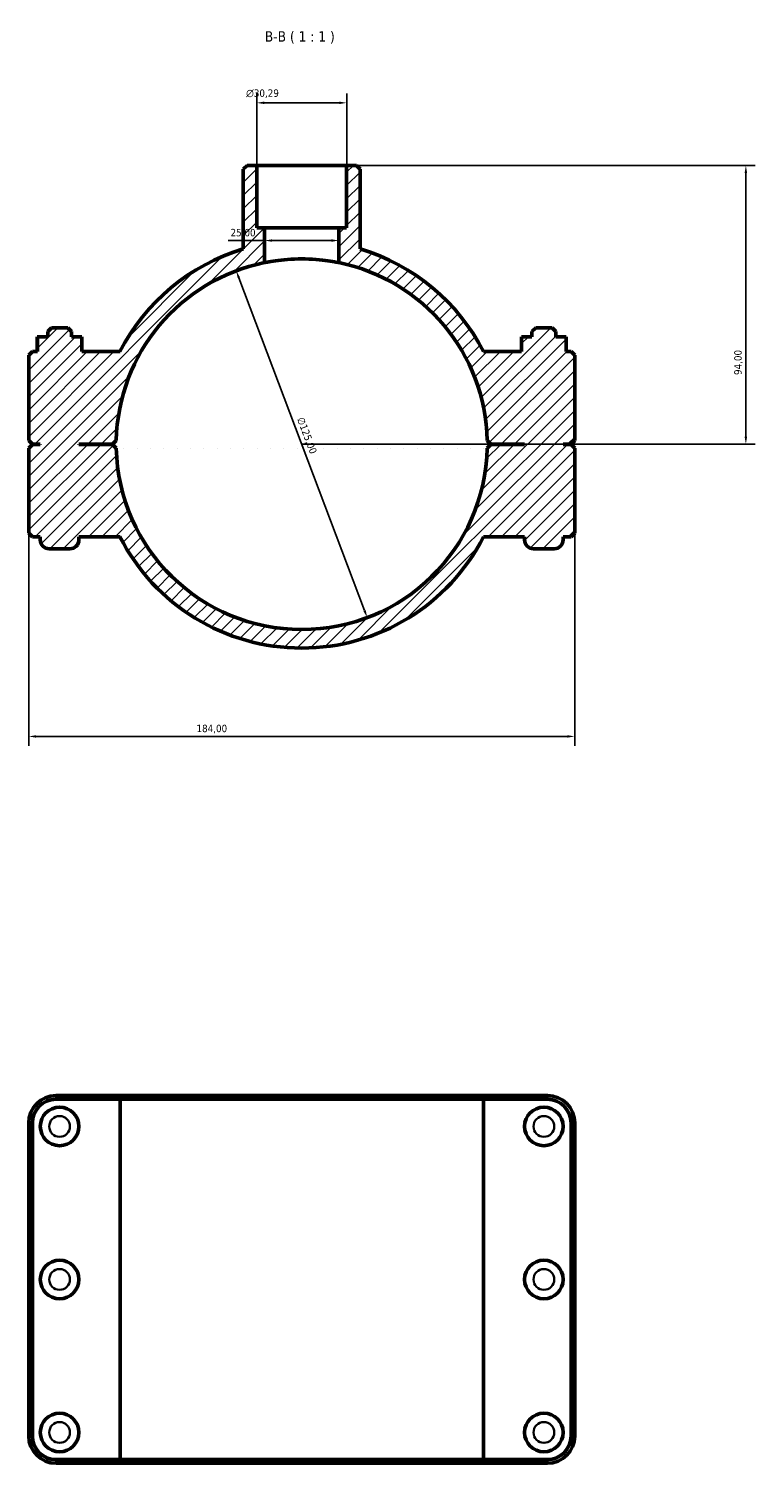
# Model space of a CAD drawing. Header units: millimetres. Extents: x 0 to 1134, y -29 to 1083.
# Tile 4 of 6: x 335 to 579, y 599 to 1083. Entities that reach past the tile are written whole.
import ezdxf

# ---------------------------------------------------------------- set-up
doc = ezdxf.new("R2010")
doc.units = ezdxf.units.MM
for name, color, linetype, lineweight in [('Dimension (ISO)', 7, 'Continuous', 25), ('Hatch (ISO)', 7, 'Continuous', 18), ('Symbol (ISO)', 7, 'Continuous', 25), ('Visible (ISO)', 7, 'Continuous', 50), ('Visible Narrow (ISO)', 7, 'Continuous', 35)]:
    doc.layers.add(name, color=color, linetype=linetype, lineweight=lineweight)
doc.styles.add('Label Text (ISO)', font='tahoma.ttf')
doc.styles.add('Note Text (ISO)', font='tahoma.ttf')
doc.dimstyles.new('Default (ISO)', dxfattribs={"dimtxt": 2.5, "dimasz": 2.5, "dimexe": 3.175, "dimexo": 0, "dimgap": 0.762, "dimtad": 1, "dimrnd": 1e-08, "dimzin": 0, "dimtxsty": 'Note Text (ISO)', "dimcen": 0.09, "dimdle": 10, "dimclrd": 256, "dimclre": 256, "dimclrt": 232, "dimazin": 0, "dimtfac": 1.40208, "dimtmove": 0, "dimatfit": 3, "dimfxl": 1, "dimtolj": 1, "dimtzin": 0, "dimlwd": -1, "dimlwe": -1, "dimarcsym": 0})

# ---------------------------------------------------------------- blocks, each defined once
blk = doc.blocks.new('*D11')
at = {"layer": 'Defpoints', "color": 0, "transparency": 16777216}
for p in [(404.46, 1001.13), (448.6, 884.19)]:
    blk.add_point(p, dxfattribs=at)
at = {"layer": 'Dimension (ISO)', "transparency": 16777216}
blk.add_line((447.72, 886.53), (405.34, 998.79), dxfattribs=at)
blk.add_arc((426.53, 942.66), 62.5, 78.463, 113.5911, dxfattribs=at)
for points in [[(405.73, 998.94), (404.95, 998.65), (404.46, 1001.13)], [(448.11, 886.67), (447.33, 886.38), (448.6, 884.19)]]:
    blk.add_solid(points, dxfattribs=at)
at = {"layer": 'Dimension (ISO)', "color": 232, "true_color": 0xca0064, "transparency": 16777216, "insert": (427.23, 952.08), "char_height": 2.5, "attachment_point": 1, "rotation": 290.6804, "style": 'Note Text (ISO)'}
blk.add_mtext('\\A1;∅125,00', dxfattribs=at)
blk = doc.blocks.new('*D12')
at = {"layer": 'Defpoints', "color": 0, "transparency": 16777216}
for p in [(441.68, 1036.66), (426.53, 942.66), (576.2, 942.66)]:
    blk.add_point(p, dxfattribs=at)
at = {"layer": 'Dimension (ISO)', "transparency": 16777216}
for p, q in [((441.68, 1036.66), (579.38, 1036.66)), ((576.2, 1034.16), (576.2, 945.16)), ((426.53, 942.66), (579.38, 942.66))]:
    blk.add_line(p, q, dxfattribs=at)
for points in [[(575.78, 1034.16), (576.62, 1034.16), (576.2, 1036.66)], [(575.78, 945.16), (576.62, 945.16), (576.2, 942.66)]]:
    blk.add_solid(points, dxfattribs=at)
at = {"layer": 'Dimension (ISO)', "color": 232, "true_color": 0xca0064, "transparency": 16777216, "insert": (572.27, 966.01), "char_height": 2.5, "attachment_point": 1, "rotation": 90, "style": 'Note Text (ISO)'}
blk.add_mtext('\\A1;94,00', dxfattribs=at)
blk = doc.blocks.new('*D13')
at = {"layer": 'Defpoints', "color": 0, "transparency": 16777216}
for p in [(334.53, 912.66), (518.53, 912.66), (334.53, 844.12)]:
    blk.add_point(p, dxfattribs=at)
at = {"layer": 'Dimension (ISO)', "transparency": 16777216}
for p, q in [((334.53, 912.66), (334.53, 840.95)), ((518.53, 912.66), (518.53, 840.95)), ((516.03, 844.12), (337.03, 844.12))]:
    blk.add_line(p, q, dxfattribs=at)
for points in [[(337.03, 844.54), (337.03, 843.7), (334.53, 844.12)], [(516.03, 844.54), (516.03, 843.7), (518.53, 844.12)]]:
    blk.add_solid(points, dxfattribs=at)
at = {"layer": 'Dimension (ISO)', "color": 232, "true_color": 0xca0064, "transparency": 16777216, "insert": (391.08, 848.06), "char_height": 2.5, "attachment_point": 1, "style": 'Note Text (ISO)'}
blk.add_mtext('\\A1;184,00', dxfattribs=at)
blk = doc.blocks.new('*D14')
at = {"layer": 'Defpoints', "color": 0, "transparency": 16777216}
for p in [(414.03, 1011.34), (414.03, 1011.34), (439.03, 1011.34)]:
    blk.add_point(p, dxfattribs=at)
at = {"layer": 'Dimension (ISO)', "transparency": 16777216}
for p, q in [((414.03, 1011.34), (401.78, 1011.34)), ((436.53, 1011.34), (416.53, 1011.34))]:
    blk.add_line(p, q, dxfattribs=at)
for points in [[(416.53, 1011.76), (416.53, 1010.92), (414.03, 1011.34)], [(436.53, 1011.76), (436.53, 1010.92), (439.03, 1011.34)]]:
    blk.add_solid(points, dxfattribs=at)
at = {"layer": 'Dimension (ISO)', "color": 232, "true_color": 0xca0064, "transparency": 16777216, "insert": (402.54, 1015.27), "char_height": 2.5, "attachment_point": 1, "style": 'Note Text (ISO)'}
blk.add_mtext('\\A1;25,00', dxfattribs=at)
blk = doc.blocks.new('*D15')
at = {"layer": 'Defpoints', "color": 0, "transparency": 16777216}
for p in [(411.39, 1057.78), (411.39, 1036.66), (441.68, 1036.66)]:
    blk.add_point(p, dxfattribs=at)
at = {"layer": 'Dimension (ISO)', "transparency": 16777216}
for p, q in [((411.39, 1036.66), (411.39, 1060.96)), ((441.68, 1036.66), (441.68, 1060.96)), ((439.18, 1057.78), (413.89, 1057.78))]:
    blk.add_line(p, q, dxfattribs=at)
for points in [[(413.89, 1058.2), (413.89, 1057.37), (411.39, 1057.78)], [(439.18, 1058.2), (439.18, 1057.37), (441.68, 1057.78)]]:
    blk.add_solid(points, dxfattribs=at)
at = {"layer": 'Dimension (ISO)', "color": 232, "true_color": 0xca0064, "transparency": 16777216, "insert": (407.8, 1062.31), "char_height": 2.5, "attachment_point": 1, "style": 'Note Text (ISO)'}
blk.add_mtext('\\A1;\\fAIGDT|b0|i0;\\H2.5000;\\ln\\fTahoma|b0|i0;\\H2.5000;30,29', dxfattribs=at)

msp = doc.modelspace()

# ---------------------------------------------------------------- hatches: boundary and pattern name
at = {"layer": 'Hatch (ISO)'}
h = msp.add_hatch(dxfattribs=at)
h.set_pattern_fill('ANSI31', color=256, scale=25.4, style=0)
h.set_pattern_definition([(45, (0, 0), (-2.245064, 2.245064), [])])
edge = h.paths.add_edge_path()
edge.add_line((408.092, 1036.66), (406.842, 1035.41))
edge.add_line((406.842, 1035.41), (406.842, 1008.53))
edge.add_ellipse((426.531, 942.66), major_axis=(-19.689, 65.87), ratio=1, start_angle=0, end_angle=46.3225)
edge.add_line((365.294, 973.91), (352.414, 973.91))
edge.add_line((352.414, 973.91), (352.414, 978.91))
edge.add_line((352.414, 978.91), (348.931, 978.91))
edge.add_line((348.931, 978.91), (348.931, 980.66))
edge.add_line((348.931, 980.66), (347.681, 981.91))
edge.add_line((347.681, 981.91), (342.181, 981.91))
edge.add_line((342.181, 981.91), (340.931, 980.66))
edge.add_line((340.931, 980.66), (340.931, 978.91))
edge.add_line((340.931, 978.91), (337.449, 978.91))
edge.add_line((337.449, 978.91), (337.449, 973.91))
edge.add_line((337.449, 973.91), (335.781, 973.91))
edge.add_line((335.781, 973.91), (334.531, 972.66))
edge.add_line((334.531, 972.66), (334.531, 943.96))
edge.add_line((334.531, 943.96), (335.781, 942.71))
edge.add_line((335.781, 942.71), (338.431, 942.71))
edge.add_line((338.431, 942.71), (338.431, 942.61))
edge.add_line((338.431, 942.61), (335.781, 942.61))
edge.add_line((335.781, 942.61), (334.531, 941.36))
edge.add_line((334.531, 941.36), (334.531, 912.66))
edge.add_line((334.531, 912.66), (335.781, 911.41))
edge.add_line((335.781, 911.41), (338.431, 911.41))
edge.add_line((338.431, 911.41), (338.431, 910.41))
edge.add_ellipse((341.431, 910.41), major_axis=(-3, 0), ratio=1, start_angle=0, end_angle=90)
edge.add_line((341.431, 907.41), (348.431, 907.41))
edge.add_ellipse((348.431, 910.41), major_axis=(0, -3), ratio=1, start_angle=0, end_angle=90)
edge.add_line((351.431, 910.41), (351.431, 911.41))
edge.add_line((351.431, 911.41), (365.294, 911.41))
edge.add_ellipse((426.531, 942.66), major_axis=(-61.237, -31.25), ratio=1, start_angle=0, end_angle=125.92862)
edge.add_line((487.768, 911.41), (501.631, 911.41))
edge.add_line((501.631, 911.41), (501.631, 910.41))
edge.add_ellipse((504.631, 910.41), major_axis=(-3, 0), ratio=1, start_angle=0, end_angle=90)
edge.add_line((504.631, 907.41), (511.631, 907.41))
edge.add_ellipse((511.631, 910.41), major_axis=(0, -3), ratio=1, start_angle=0, end_angle=90)
edge.add_line((514.631, 910.41), (514.631, 911.41))
edge.add_line((514.631, 911.41), (517.281, 911.41))
edge.add_line((517.281, 911.41), (518.531, 912.66))
edge.add_line((518.531, 912.66), (518.531, 941.36))
edge.add_line((518.531, 941.36), (517.281, 942.61))
edge.add_line((517.281, 942.61), (514.631, 942.61))
edge.add_line((514.631, 942.61), (514.631, 942.71))
edge.add_line((514.631, 942.71), (517.281, 942.71))
edge.add_line((517.281, 942.71), (518.531, 943.96))
edge.add_line((518.531, 943.96), (518.531, 972.66))
edge.add_line((518.531, 972.66), (517.281, 973.91))
edge.add_line((517.281, 973.91), (515.614, 973.91))
edge.add_line((515.614, 973.91), (515.614, 978.91))
edge.add_line((515.614, 978.91), (512.131, 978.91))
edge.add_line((512.131, 978.91), (512.131, 980.66))
edge.add_line((512.131, 980.66), (510.881, 981.91))
edge.add_line((510.881, 981.91), (505.381, 981.91))
edge.add_line((505.381, 981.91), (504.131, 980.66))
edge.add_line((504.131, 980.66), (504.131, 978.91))
edge.add_line((504.131, 978.91), (500.649, 978.91))
edge.add_line((500.649, 978.91), (500.649, 973.91))
edge.add_line((500.649, 973.91), (487.768, 973.91))
edge.add_ellipse((426.531, 942.66), major_axis=(61.237, 31.25), ratio=1, start_angle=0, end_angle=46.3225)
edge.add_line((446.22, 1008.53), (446.22, 1035.41))
edge.add_line((446.22, 1035.41), (444.97, 1036.66))
edge.add_line((444.97, 1036.66), (441.677, 1036.66))
edge.add_line((441.677, 1036.66), (441.677, 1015.66))
edge.add_line((441.677, 1015.66), (439.031, 1015.66))
edge.add_line((439.031, 1015.66), (439.031, 1003.897))
edge.add_ellipse((426.531, 942.66), major_axis=(12.5, 61.237), ratio=1, start_angle=282.72873, end_angle=360, ccw=False)
edge.add_line((489.018, 943.96), (490.281, 942.71))
edge.add_line((490.281, 942.71), (501.631, 942.71))
edge.add_line((501.631, 942.71), (501.631, 942.61))
edge.add_line((501.631, 942.61), (490.281, 942.61))
edge.add_line((490.281, 942.61), (489.018, 941.36))
edge.add_ellipse((426.531, 942.66), major_axis=(62.486, -1.3), ratio=1, start_angle=182.38354, end_angle=360, ccw=False)
edge.add_line((364.045, 941.36), (362.781, 942.61))
edge.add_line((362.781, 942.61), (351.431, 942.61))
edge.add_line((351.431, 942.61), (351.431, 942.71))
edge.add_line((351.431, 942.71), (362.781, 942.71))
edge.add_line((362.781, 942.71), (364.045, 943.96))
edge.add_ellipse((426.531, 942.66), major_axis=(-62.486, 1.3), ratio=1, start_angle=282.72873, end_angle=360, ccw=False)
edge.add_line((414.031, 1003.897), (414.031, 1015.66))
edge.add_line((414.031, 1015.66), (411.386, 1015.66))
edge.add_line((411.386, 1015.66), (411.386, 1036.66))
edge.add_line((411.386, 1036.66), (408.092, 1036.66))

# ---------------------------------------------------------------- linework, layer by layer
at = {"layer": 'Visible (ISO)'}
for p, q in [((408.092, 1036.66), (406.842, 1035.41)), ((406.842, 1035.41), (406.842, 1008.53)), ((411.386, 1036.66), (408.092, 1036.66)), ((411.386, 1015.66), (411.386, 1036.66)), ((411.386, 1036.66), (441.677, 1036.66)), ((444.97, 1036.66), (441.677, 1036.66)), ((441.677, 1036.66), (441.677, 1015.66)), ((446.22, 1035.41), (444.97, 1036.66)), ((446.22, 1008.53), (446.22, 1035.41)), ((414.031, 1015.66), (411.386, 1015.66)), ((414.031, 1003.897), (414.031, 1015.66)), ((414.031, 1015.66), (439.031, 1015.66)), ((441.677, 1015.66), (439.031, 1015.66)), ((439.031, 1015.66), (439.031, 1003.897)), ((337.426, 978.91), (337.449, 978.91)), ((337.426, 973.91), (337.426, 978.91)), ((340.931, 978.91), (337.449, 978.91)), ((337.449, 978.91), (337.449, 973.91)), ((342.181, 981.91), (340.931, 980.66)), ((340.931, 980.66), (340.931, 978.91)), ((347.681, 981.91), (342.181, 981.91)), ((348.931, 980.66), (347.681, 981.91)), ((348.931, 978.91), (348.931, 980.66)), ((352.414, 978.91), (348.931, 978.91)), ((352.414, 973.91), (352.414, 978.91)), ((352.414, 978.91), (352.437, 978.91)), ((352.437, 973.91), (352.437, 978.91)), ((500.649, 978.91), (500.626, 978.91)), ((500.626, 973.91), (500.626, 978.91)), ((504.131, 978.91), (500.649, 978.91)), ((500.649, 978.91), (500.649, 973.91)), ((505.381, 981.91), (504.131, 980.66)), ((504.131, 980.66), (504.131, 978.91)), ((510.881, 981.91), (505.381, 981.91)), ((512.131, 980.66), (510.881, 981.91)), ((512.131, 978.91), (512.131, 980.66)), ((515.614, 978.91), (512.131, 978.91)), ((515.614, 973.91), (515.614, 978.91)), ((515.637, 978.91), (515.614, 978.91)), ((515.637, 973.91), (515.637, 978.91)), ((335.781, 973.91), (334.531, 972.66)), ((334.531, 972.66), (334.531, 943.96)), ((337.449, 973.91), (335.781, 973.91)), ((365.294, 973.91), (352.414, 973.91)), ((500.649, 973.91), (487.768, 973.91)), ((517.281, 973.91), (515.614, 973.91)), ((518.531, 972.66), (517.281, 973.91)), ((518.531, 943.96), (518.531, 972.66)), ((334.531, 943.96), (335.781, 942.71)), ((362.781, 942.71), (364.045, 943.96)), ((489.018, 943.96), (490.281, 942.71)), ((517.281, 942.71), (518.531, 943.96)), ((335.781, 942.61), (334.531, 941.36)), ((334.531, 941.36), (334.531, 912.66)), ((335.781, 942.71), (338.431, 942.71)), ((338.431, 942.61), (335.781, 942.61)), ((338.431, 942.71), (338.431, 942.61)), ((351.431, 942.61), (351.431, 942.71)), ((351.431, 942.71), (362.781, 942.71)), ((362.781, 942.61), (351.431, 942.61)), ((364.045, 941.36), (362.781, 942.61)), ((490.281, 942.61), (489.018, 941.36)), ((490.281, 942.71), (501.631, 942.71)), ((501.631, 942.61), (490.281, 942.61)), ((501.631, 942.71), (501.631, 942.61)), ((514.631, 942.61), (514.631, 942.71)), ((514.631, 942.71), (517.281, 942.71)), ((517.281, 942.61), (514.631, 942.61)), ((518.531, 941.36), (517.281, 942.61)), ((518.531, 912.66), (518.531, 941.36)), ((334.531, 912.66), (335.781, 911.41)), ((335.781, 911.41), (338.431, 911.41)), ((338.431, 911.41), (338.431, 910.41)), ((351.431, 910.41), (351.431, 911.41)), ((351.431, 911.41), (365.294, 911.41)), ((487.768, 911.41), (501.631, 911.41)), ((501.631, 911.41), (501.631, 910.41)), ((514.631, 910.41), (514.631, 911.41)), ((514.631, 911.41), (517.281, 911.41)), ((517.281, 911.41), (518.531, 912.66)), ((341.431, 907.41), (348.431, 907.41)), ((504.631, 907.41), (511.631, 907.41)), ((366.064, 723.001), (343.731, 723.001)), ((343.731, 721.751), (365.294, 721.751)), ((487.768, 721.751), (365.294, 721.751)), ((365.294, 600.251), (365.294, 721.751)), ((366.064, 723.001), (486.998, 723.001)), ((509.331, 723.001), (486.998, 723.001)), ((487.768, 721.751), (509.331, 721.751)), ((487.768, 600.251), (487.768, 721.751)), ((334.531, 713.801), (334.531, 608.201)), ((335.781, 608.201), (335.781, 713.801)), ((517.281, 713.801), (517.281, 608.201)), ((518.531, 608.201), (518.531, 713.801)), ((365.294, 600.251), (343.731, 600.251)), ((365.294, 600.251), (487.768, 600.251)), ((509.331, 600.251), (487.768, 600.251)), ((343.731, 599.001), (366.064, 599.001)), ((486.998, 599.001), (366.064, 599.001)), ((486.998, 599.001), (509.331, 599.001))]:
    msp.add_line(p, q, dxfattribs=at)
for centre in [(344.931, 712.601), (508.131, 712.601), (344.931, 661.001), (508.131, 661.001), (344.931, 609.401), (508.131, 609.401)]:
    msp.add_circle(centre, 6.5, dxfattribs=at)
for centre, radius, start, end in [((426.531, 942.66), 68.75, 106.64181, 152.96431), ((426.531, 942.66), 68.75, 27.03569, 73.35819), ((426.531, 942.66), 62.5, 101.53696, 178.80823), ((426.531, 942.66), 62.5, 1.19177, 78.46304), ((426.531, 942.66), 62.5, 181.19177, 358.80823), ((341.431, 910.41), 3, 180, 270), ((348.431, 910.41), 3, 270, 0), ((426.531, 942.66), 68.75, 207.03569, 332.96431), ((504.631, 910.41), 3, 180, 270), ((511.631, 910.41), 3, 270, 0), ((343.731, 713.801), 9.2, 90, 180), ((343.731, 713.801), 7.95, 90, 180), ((509.331, 713.801), 9.2, 0, 90), ((509.331, 713.801), 7.95, 0, 90), ((343.731, 608.201), 9.2, 180, 270), ((343.731, 608.201), 7.95, 180, 270), ((509.331, 608.201), 9.2, 270, 0), ((509.331, 608.201), 7.95, 270, 0)]:
    msp.add_arc(centre, radius, start, end, dxfattribs=at)
msp.add_open_spline([(439.031, 1003.897), (439.031, 1003.897), (438.716, 1003.964), (437.439, 1004.204), (436.478, 1004.374), (434.263, 1004.69), (432.86, 1004.858), (429.781, 1005.095), (428.105, 1005.16), (424.957, 1005.16), (423.281, 1005.095), (420.203, 1004.858), (418.8, 1004.69), (416.585, 1004.374), (415.624, 1004.204), (414.347, 1003.964), (414.031, 1003.897), (414.031, 1003.897)], degree=3, knots=[0, 0, 0, 0, 0.4722441, 0.4722441, 0.9444881, 0.9444881, 1.4167057, 1.4167057, 1.8889234, 1.8889234, 2.361141, 2.361141, 2.8333586, 2.8333586, 3.3056026, 3.3056026, 3.7778467, 3.7778467, 3.7778467, 3.7778467], dxfattribs=at)
for points in [[(366.064, 723.001), (365.806, 722.585), (365.549, 722.168), (365.294, 721.751)], [(486.998, 723.001), (487.256, 722.585), (487.513, 722.168), (487.768, 721.751)], [(366.064, 599.001), (365.806, 599.417), (365.549, 599.834), (365.294, 600.251)], [(486.998, 599.001), (487.256, 599.417), (487.513, 599.834), (487.768, 600.251)]]:
    msp.add_open_spline(points, degree=3, dxfattribs=at)
at = {"layer": 'Visible Narrow (ISO)'}
for p, q in [((343.731, 721.813), (343.731, 722.938)), ((509.331, 721.813), (509.331, 722.938)), ((335.719, 713.801), (334.594, 713.801)), ((517.344, 713.801), (518.469, 713.801)), ((335.719, 608.201), (334.594, 608.201)), ((517.344, 608.201), (518.469, 608.201)), ((343.731, 600.188), (343.731, 599.063)), ((509.331, 600.188), (509.331, 599.063))]:
    msp.add_line(p, q, dxfattribs=at)
for centre in [(344.931, 712.601), (508.131, 712.601), (344.931, 661.001), (508.131, 661.001), (344.931, 609.401), (508.131, 609.401)]:
    msp.add_circle(centre, 3.5, dxfattribs=at)

# ---------------------------------------------------------------- texts
at = {"layer": 'Symbol (ISO)', "insert": (414.092, 1077.785), "char_height": 3.5, "attachment_point": 7, "style": 'Label Text (ISO)'}
msp.add_mtext('B-B ( 1 : 1 )', dxfattribs=at)

# ---------------------------------------------------------------- dimensions: what is measured, and where the dimension line sits
at = {"layer": 'Dimension (ISO)'}
dim = msp.add_linear_dim(base=(411.386, 1057.782), p1=(441.677, 1036.66), p2=(411.386, 1036.66), angle=180, text='\\fAIGDT|b0|i0;\\H2.5000;\\ln\\fTahoma|b0|i0;\\H2.5000;<>', dimstyle='Default (ISO)', override={"dimdec": 2, "dimtp": 0, "dimtm": 0, "dimtdec": 2, "dimtofl": 0, "dimatfit": 1}, dxfattribs=at)
dim.commit()
dim.dimension.update_dxf_attribs({"geometry": '*D15', "text_midpoint": (413.349, 1057.782), "dimtype": 160})
for base, p1, p2, angle, override, picture, middle in [((576.202, 942.66), (441.677, 1036.66), (426.531, 942.66), 90, {"dimdec": 2, "dimtp": 0, "dimtm": 0, "dimtdec": 2, "dimtofl": 0, "dimatfit": 1}, '*D12', (576.202, 970.16)), ((414.031, 1011.338), (439.031, 1011.338), (414.031, 1011.338), 180, {"dimdec": 2, "dimse1": 1, "dimse2": 1, "dimtp": 0, "dimtm": 0, "dimtdec": 2, "dimtofl": 0, "dimatfit": 2}, '*D14', (406.656, 1011.338))]:
    dim = msp.add_linear_dim(base=base, p1=p1, p2=p2, angle=angle, dimstyle='Default (ISO)', override=override, dxfattribs=at)
    dim.commit()
    dim.dimension.update_dxf_attribs({"geometry": picture, "text_midpoint": middle, "dimtype": 160})
dim = msp.add_diameter_dim_2p(p1=(448.603, 884.187), p2=(404.459, 1001.133), dimstyle='Default (ISO)', override={"dimdec": 2, "dimlfac": 1, "dimtp": 0, "dimtm": 0, "dimtdec": 2, "dimatfit": 2}, dxfattribs=at)
dim.commit()
dim.dimension.update_dxf_attribs({"geometry": '*D11', "text_midpoint": (425.777, 944.657), "dimtype": 163})
dim = msp.add_linear_dim(base=(334.531, 844.12), p1=(518.531, 912.66), p2=(334.531, 912.66), dimstyle='Default (ISO)', override={"dimdec": 2, "dimtp": 0, "dimtm": 0, "dimtdec": 2, "dimtofl": 0, "dimatfit": 1}, dxfattribs=at)
dim.commit()
dim.dimension.update_dxf_attribs({"geometry": '*D13', "text_midpoint": (396.031, 844.12), "dimtype": 160})

doc.saveas('drawing.dxf')
